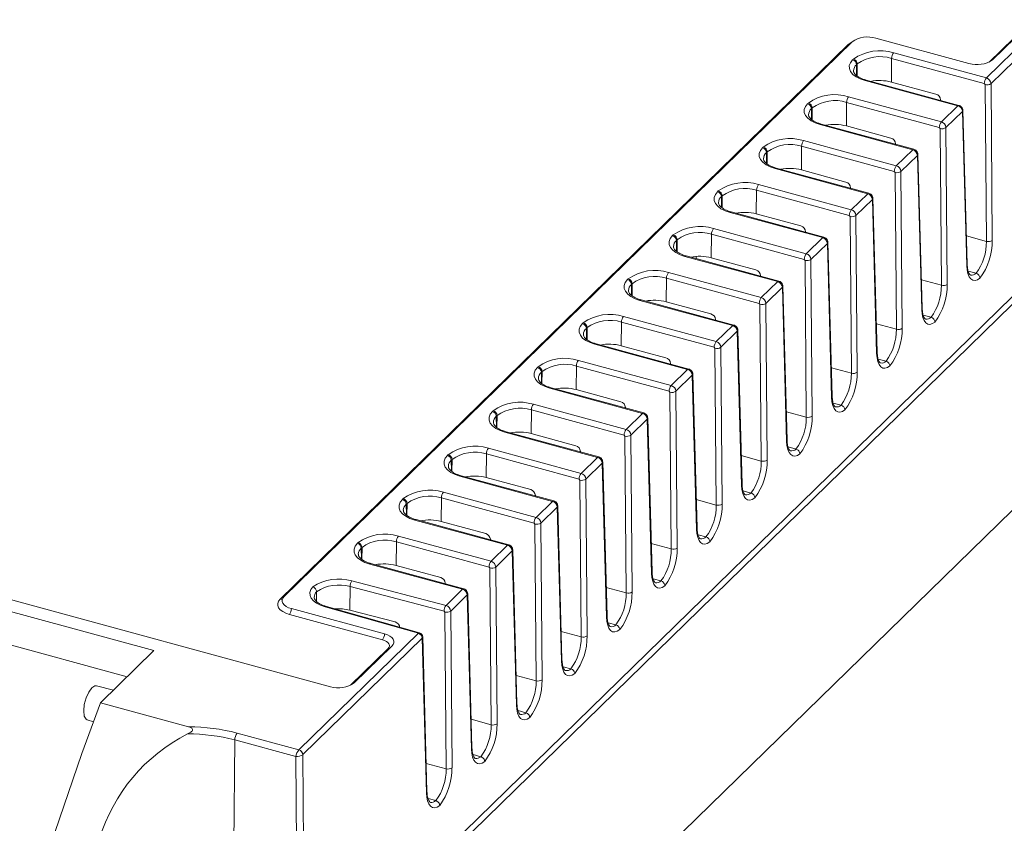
# Model space of a CAD drawing. Header units: millimetres. Extents: x -35 to 128, y 8 to 131.
# Tile 4 of 6: x 42 to 98, y 53 to 99. Entities that reach past the tile are written whole.
import ezdxf

# ---------------------------------------------------------------- set-up
doc = ezdxf.new("R2010")
doc.units = ezdxf.units.MM

msp = doc.modelspace()

# ---------------------------------------------------------------- linework, layer by layer
at = {"color": 7, "linetype": 'Continuous', "lineweight": 15}
for p, q in [((58.164, 43.032), (126.825, 110.047)), ((97.02, 95.305), (104.081, 102.197)), ((104.346, 101.872), (97.285, 94.98)), ((97.379, 96.346), (99.525, 98.441)), ((35.753, 9.428), (126.495, 97.994)), ((56.76, 65.591), (89.149, 97.203)), ((56.981, 65.745), (89.37, 97.358)), ((90.721, 97.573), (96.027, 96.131)), ((91.735, 96.741), (97.02, 95.305)), ((89.395, 96.334), (89.438, 96.376)), ((89.659, 96.101), (89.617, 96.06)), ((91.618, 96.417), (91.606, 95.072)), ((96.903, 94.981), (91.618, 96.417)), ((95.391, 93.715), (90.105, 95.151)), ((95.456, 93.742), (90.171, 95.178)), ((91.606, 95.072), (94.146, 94.382)), ((96.947, 94.926), (96.903, 94.981)), ((97.022, 85.989), (96.947, 94.926)), ((97.285, 94.98), (97.36, 86.043)), ((86.829, 93.829), (86.871, 93.87)), ((89.051, 93.912), (89.039, 92.567)), ((94.337, 92.475), (89.051, 93.912)), ((89.168, 94.236), (94.453, 92.8)), ((94.41, 94.026), (94.409, 94.055)), ((58.16, 43.467), (109.239, 93.321)), ((87.092, 93.596), (87.05, 93.555)), ((94.453, 92.8), (95.391, 93.715)), ((95.656, 93.39), (94.718, 92.475)), ((95.899, 84.617), (95.656, 93.39)), ((95.928, 84.68), (95.685, 93.454)), ((92.824, 91.209), (87.539, 92.646)), ((92.889, 91.236), (87.604, 92.673)), ((89.039, 92.567), (91.58, 91.876)), ((94.38, 92.421), (94.337, 92.475)), ((94.455, 83.484), (94.38, 92.421)), ((94.718, 92.475), (94.793, 83.538)), ((86.601, 91.731), (91.886, 90.294)), ((91.843, 91.521), (91.842, 91.549)), ((84.262, 91.324), (84.304, 91.365)), ((84.525, 91.091), (84.483, 91.049)), ((86.485, 91.406), (86.472, 90.062)), ((91.77, 89.97), (86.485, 91.406)), ((91.886, 90.294), (92.824, 91.209)), ((93.361, 82.175), (93.118, 90.948)), ((93.09, 90.885), (92.151, 89.969)), ((93.332, 82.111), (93.09, 90.885)), ((90.257, 88.704), (84.972, 90.14)), ((90.323, 88.731), (85.037, 90.167)), ((86.472, 90.062), (89.013, 89.371)), ((91.814, 89.916), (91.77, 89.97)), ((91.889, 80.978), (91.814, 89.916)), ((92.151, 89.969), (92.226, 81.032)), ((81.695, 88.818), (81.737, 88.86)), ((83.918, 88.901), (83.905, 87.556)), ((89.203, 87.465), (83.918, 88.901)), ((84.034, 89.226), (89.32, 87.789)), ((89.276, 89.016), (89.276, 89.044)), ((89.32, 87.789), (90.257, 88.704)), ((81.958, 88.585), (81.916, 88.544)), ((90.523, 88.38), (89.584, 87.464)), ((90.765, 79.606), (90.523, 88.38)), ((90.794, 79.669), (90.552, 88.443)), ((87.69, 86.199), (82.405, 87.635)), ((87.756, 86.226), (82.471, 87.662)), ((83.905, 87.556), (86.446, 86.866)), ((89.247, 87.41), (89.203, 87.465)), ((89.322, 78.473), (89.247, 87.41)), ((89.584, 87.464), (89.659, 78.527)), ((81.468, 86.72), (86.753, 85.284)), ((86.709, 86.51), (86.709, 86.539)), ((79.128, 86.313), (79.171, 86.354)), ((79.392, 86.08), (79.349, 86.039)), ((81.351, 86.396), (81.338, 85.051)), ((86.636, 84.959), (81.351, 86.396)), ((86.753, 85.284), (87.69, 86.199)), ((88.227, 77.164), (87.985, 85.938)), ((87.956, 85.874), (87.018, 84.959)), ((88.198, 77.101), (87.956, 85.874)), ((85.123, 83.693), (79.838, 85.13)), ((85.189, 83.72), (79.904, 85.157)), ((80.484, 84.999), (80.484, 85.132)), ((81.338, 85.051), (83.879, 84.361)), ((86.68, 84.905), (86.636, 84.959)), ((86.755, 75.968), (86.68, 84.905)), ((87.018, 84.959), (87.093, 76.022)), ((78.901, 84.215), (84.186, 82.779)), ((95.989, 84.288), (96.434, 84.167)), ((76.561, 83.808), (76.604, 83.849)), ((78.784, 83.891), (78.771, 82.546)), ((84.069, 82.454), (78.784, 83.891)), ((84.142, 84.005), (84.142, 84.033)), ((84.186, 82.779), (85.123, 83.693)), ((76.825, 83.575), (76.782, 83.533)), ((85.389, 83.369), (84.451, 82.453)), ((85.631, 74.596), (85.389, 83.369)), ((85.66, 74.659), (85.418, 83.432)), ((82.557, 81.188), (77.271, 82.625)), ((82.622, 81.215), (77.337, 82.652)), ((78.771, 82.546), (81.312, 81.855)), ((84.113, 82.4), (84.069, 82.454)), ((84.188, 73.463), (84.113, 82.4)), ((84.451, 82.453), (84.526, 73.516)), ((76.334, 81.71), (81.619, 80.273)), ((81.575, 81.5), (81.575, 81.528)), ((93.422, 81.783), (93.867, 81.662)), ((73.994, 81.302), (74.037, 81.344)), ((74.258, 81.069), (74.216, 81.028)), ((76.217, 81.385), (76.205, 80.041)), ((81.502, 79.949), (76.217, 81.385)), ((81.619, 80.273), (82.557, 81.188)), ((82.822, 80.864), (81.884, 79.948)), ((83.065, 72.09), (82.822, 80.864)), ((83.093, 72.154), (82.851, 80.927)), ((79.99, 78.683), (74.704, 80.119)), ((80.055, 78.71), (74.77, 80.146)), ((76.205, 80.041), (78.745, 79.35)), ((81.546, 79.894), (81.502, 79.949)), ((81.621, 70.957), (81.546, 79.894)), ((81.884, 79.948), (81.959, 71.011)), ((73.767, 79.204), (79.052, 77.768)), ((90.855, 79.277), (91.3, 79.156)), ((71.428, 78.797), (71.47, 78.838)), ((73.65, 78.88), (73.638, 77.535)), ((78.936, 77.444), (73.65, 78.88)), ((79.009, 78.994), (79.008, 79.023)), ((79.052, 77.768), (79.99, 78.683)), ((-6.352, 78.532), (59.625, 60.601)), ((71.691, 78.564), (71.649, 78.523)), ((80.255, 78.359), (79.317, 77.443)), ((80.498, 69.585), (80.255, 78.359)), ((80.527, 69.648), (80.284, 78.422)), ((49.565, 62.658), (-6.221, 77.82)), ((77.423, 76.178), (72.138, 77.614)), ((77.488, 76.205), (72.203, 77.641)), ((73.638, 77.535), (76.179, 76.845)), ((78.979, 77.389), (78.936, 77.444)), ((79.054, 68.452), (78.979, 77.389)), ((79.317, 77.443), (79.392, 68.506)), ((71.084, 76.375), (71.071, 75.03)), ((76.369, 74.938), (71.084, 76.375)), ((71.2, 76.699), (76.485, 75.263)), ((76.442, 76.489), (76.441, 76.518)), ((88.289, 76.772), (88.733, 76.651)), ((-6.205, 75.907), (48.036, 61.166)), ((68.861, 76.292), (68.903, 76.333)), ((69.124, 76.059), (69.082, 76.017)), ((76.485, 75.263), (77.423, 76.178)), ((77.689, 75.853), (76.75, 74.937)), ((77.931, 67.08), (77.689, 75.853)), ((77.96, 67.143), (77.717, 75.916)), ((74.856, 73.672), (69.571, 75.109)), ((74.922, 73.699), (69.636, 75.136)), ((71.071, 75.03), (73.612, 74.339)), ((76.413, 74.884), (76.369, 74.938)), ((76.488, 65.947), (76.413, 74.884)), ((76.75, 74.937), (76.825, 66)), ((68.633, 74.194), (73.919, 72.757)), ((85.722, 74.267), (86.167, 74.146)), ((66.294, 73.787), (66.336, 73.828)), ((66.558, 73.553), (66.515, 73.512)), ((68.517, 73.869), (68.504, 72.525)), ((73.802, 72.433), (68.517, 73.869)), ((73.875, 73.984), (73.875, 74.012)), ((73.919, 72.757), (74.856, 73.672)), ((75.122, 73.348), (74.184, 72.432)), ((75.364, 64.574), (75.122, 73.348)), ((75.393, 64.638), (75.151, 73.411)), ((72.289, 71.167), (67.004, 72.603)), ((72.355, 71.194), (67.07, 72.63)), ((68.504, 72.525), (71.045, 71.834)), ((73.846, 72.378), (73.802, 72.433)), ((74.184, 72.432), (74.258, 63.495)), ((73.921, 63.441), (73.846, 72.378)), ((63.727, 71.281), (63.77, 71.323)), ((65.95, 71.364), (65.937, 70.019)), ((71.235, 69.928), (65.95, 71.364)), ((66.067, 71.688), (71.352, 70.252)), ((71.308, 71.478), (71.308, 71.507)), ((83.155, 71.762), (83.6, 71.641)), ((63.991, 71.048), (63.948, 71.007)), ((71.352, 70.252), (72.289, 71.167)), ((72.555, 70.843), (71.617, 69.927)), ((72.797, 62.069), (72.555, 70.843)), ((72.826, 62.132), (72.584, 70.906)), ((69.722, 68.662), (64.437, 70.098)), ((69.788, 68.689), (64.503, 70.125)), ((65.937, 70.019), (68.478, 69.329)), ((71.279, 69.873), (71.235, 69.928)), ((71.354, 60.936), (71.279, 69.873)), ((71.617, 69.927), (71.692, 60.99)), ((63.5, 69.183), (68.785, 67.747)), ((80.588, 69.256), (81.033, 69.135)), ((61.16, 68.776), (61.203, 68.817)), ((61.424, 68.543), (61.381, 68.502)), ((63.383, 68.859), (63.37, 67.514)), ((68.668, 67.422), (63.383, 68.859)), ((68.741, 68.973), (68.741, 69.002)), ((68.785, 67.747), (69.722, 68.662)), ((69.988, 68.337), (69.05, 67.422)), ((70.231, 59.564), (69.988, 68.337)), ((70.259, 59.627), (70.017, 68.401)), ((67.156, 66.156), (61.87, 67.593)), ((67.221, 66.183), (61.936, 67.62)), ((63.37, 67.514), (65.911, 66.823)), ((68.712, 67.368), (68.668, 67.422)), ((68.787, 58.431), (68.712, 67.368)), ((69.05, 67.422), (69.125, 58.485)), ((60.74, 66.307), (60.728, 64.963)), ((66.101, 64.911), (60.74, 66.307)), ((60.853, 66.633), (66.213, 65.237)), ((66.174, 66.468), (66.174, 66.496)), ((78.021, 66.751), (78.466, 66.63)), ((58.837, 66.017), (58.838, 65.468)), ((66.213, 65.237), (67.156, 66.156)), ((67.421, 65.832), (66.479, 64.912)), ((67.664, 57.058), (67.421, 65.832)), ((67.693, 57.122), (67.45, 65.895)), ((64.636, 63.643), (59.331, 65.147)), ((64.705, 63.67), (59.399, 65.173)), ((62.589, 63.279), (57.282, 64.721)), ((62.705, 63.607), (57.399, 65.049)), ((60.728, 64.963), (63.315, 64.289)), ((66.145, 64.857), (66.101, 64.911)), ((66.221, 55.922), (66.145, 64.857)), ((66.479, 64.912), (66.555, 55.977)), ((75.454, 64.246), (75.899, 64.125)), ((57.828, 56.998), (64.636, 63.643)), ((65.129, 54.619), (64.886, 63.436)), ((64.858, 63.373), (58.049, 56.728)), ((60.976, 60.816), (63.123, 62.911)), ((65.1, 54.556), (64.858, 63.373)), ((46.514, 59.68), (49.565, 62.658)), ((72.888, 61.74), (73.333, 61.619)), ((47.249, 60.398), (46.282, 60.641)), ((45.453, 56.801), (46.514, 59.68)), ((46.514, 59.68), (51.538, 58.315)), ((70.321, 59.235), (70.766, 59.114)), ((45.758, 58.711), (46.118, 58.605)), ((54.312, 57.953), (57.828, 56.998)), ((54.172, 57.564), (54.048, 44.41)), ((57.644, 56.62), (54.172, 57.564)), ((42.043, 46.85), (45.453, 56.801)), ((57.828, 56.998), (57.828, 56.998)), ((58.049, 56.728), (58.047, 56.725)), ((58.049, 56.728), (58.16, 43.467)), ((67.754, 56.73), (68.199, 56.609)), ((57.755, 43.402), (57.644, 56.62)), ((65.632, 54.104), (65.19, 54.225))]:
    msp.add_line(p, q, dxfattribs=at)
at = {"color": 8, "linetype": 'Continuous', "lineweight": 15}
for p, q in [((97.175, 96.209), (99.304, 98.287)), ((89.617, 96.06), (89.622, 95.446)), ((89.653, 95.419), (89.659, 96.101)), ((87.05, 93.555), (87.056, 92.941)), ((87.086, 92.914), (87.092, 93.596)), ((84.483, 91.049), (84.489, 90.436)), ((84.519, 90.408), (84.525, 91.091)), ((81.916, 88.544), (81.922, 87.93)), ((81.952, 87.903), (81.958, 88.585)), ((79.349, 86.039), (79.355, 85.425)), ((79.385, 85.398), (79.392, 86.08)), ((95.883, 86.299), (97.022, 85.989)), ((93.316, 83.793), (94.455, 83.484)), ((76.782, 83.533), (76.788, 82.92)), ((76.818, 82.892), (76.825, 83.575)), ((74.216, 81.028), (74.221, 80.414)), ((74.252, 80.387), (74.258, 81.069)), ((90.749, 81.288), (91.889, 80.978)), ((88.182, 78.783), (89.322, 78.473)), ((71.649, 78.523), (71.655, 77.909)), ((71.685, 77.882), (71.691, 78.564)), ((69.082, 76.017), (69.088, 75.404)), ((69.118, 75.376), (69.124, 76.059)), ((85.616, 76.278), (86.755, 75.968)), ((66.551, 72.871), (66.558, 73.553)), ((83.049, 73.772), (84.188, 73.463)), ((66.515, 73.512), (66.521, 72.899)), ((63.948, 71.007), (63.954, 70.393)), ((63.984, 70.366), (63.991, 71.048)), ((80.482, 71.267), (81.621, 70.957)), ((61.381, 68.502), (61.387, 67.888)), ((61.417, 67.861), (61.424, 68.543)), ((77.915, 68.762), (79.054, 68.452)), ((75.348, 66.256), (76.488, 65.947)), ((72.781, 63.751), (73.921, 63.441)), ((60.773, 60.679), (62.902, 62.757)), ((70.215, 61.246), (71.354, 60.936)), ((67.648, 58.74), (68.787, 58.431)), ((65.085, 56.218), (66.221, 55.922))]:
    msp.add_line(p, q, dxfattribs=at)
at = {"color": 8, "linetype": 'Continuous', "lineweight": 15, "flags": 128}
for points in [[(89.149, 97.203), (89.284, 97.309), (89.37, 97.358)], [(89.149, 97.203), (89.192, 97.196), (89.203, 97.195)], [(62.902, 62.757), (62.945, 62.75), (62.957, 62.749)]]:
    msp.add_lwpolyline(points, dxfattribs=at)
at = {"color": 7, "linetype": 'Continuous', "lineweight": 15, "flags": 128}
for points in [[(90.105, 95.151), (89.827, 95.246), (89.59, 95.366), (89.404, 95.509), (89.275, 95.667), (89.208, 95.835), (89.206, 96.007), (89.27, 96.175), (89.395, 96.334)], [(87.539, 92.646), (87.261, 92.74), (87.024, 92.861), (86.837, 93.003), (86.708, 93.162), (86.641, 93.33), (86.639, 93.501), (86.703, 93.67), (86.829, 93.829)], [(84.972, 90.14), (84.694, 90.235), (84.457, 90.356), (84.27, 90.498), (84.141, 90.656), (84.074, 90.824), (84.073, 90.996), (84.136, 91.165), (84.262, 91.324)], [(82.405, 87.635), (82.127, 87.73), (81.89, 87.851), (81.703, 87.993), (81.574, 88.151), (81.508, 88.319), (81.506, 88.491), (81.569, 88.659), (81.695, 88.818)], [(79.838, 85.13), (79.56, 85.224), (79.323, 85.345), (79.137, 85.487), (79.007, 85.646), (78.941, 85.814), (78.939, 85.986), (79.002, 86.154), (79.128, 86.313)], [(96.655, 83.896), (96.51, 83.801), (96.372, 83.761), (96.244, 83.778), (96.132, 83.849), (96.038, 83.974), (95.966, 84.148), (95.92, 84.365), (95.899, 84.617)], [(77.271, 82.625), (76.993, 82.719), (76.756, 82.84), (76.57, 82.982), (76.441, 83.14), (76.374, 83.309), (76.372, 83.48), (76.435, 83.649), (76.561, 83.808)], [(94.088, 81.39), (93.944, 81.296), (93.805, 81.256), (93.677, 81.272), (93.565, 81.344), (93.471, 81.469), (93.4, 81.643), (93.353, 81.859), (93.332, 82.111)], [(74.704, 80.119), (74.426, 80.214), (74.19, 80.335), (74.003, 80.477), (73.874, 80.635), (73.807, 80.803), (73.805, 80.975), (73.869, 81.143), (73.994, 81.302)], [(91.521, 78.885), (91.377, 78.791), (91.238, 78.751), (91.11, 78.767), (90.998, 78.839), (90.904, 78.964), (90.833, 79.137), (90.786, 79.354), (90.765, 79.606)], [(72.138, 77.614), (71.86, 77.709), (71.623, 77.829), (71.436, 77.972), (71.307, 78.13), (71.24, 78.298), (71.238, 78.47), (71.302, 78.638), (71.428, 78.797)], [(88.955, 76.38), (88.81, 76.285), (88.671, 76.245), (88.544, 76.262), (88.431, 76.333), (88.337, 76.458), (88.266, 76.632), (88.219, 76.849), (88.198, 77.101)], [(69.571, 75.109), (69.293, 75.203), (69.056, 75.324), (68.869, 75.466), (68.74, 75.624), (68.673, 75.793), (68.672, 75.964), (68.735, 76.133), (68.861, 76.292)], [(86.388, 73.874), (86.243, 73.78), (86.105, 73.74), (85.977, 73.756), (85.864, 73.828), (85.771, 73.953), (85.699, 74.127), (85.652, 74.343), (85.631, 74.596)], [(67.004, 72.603), (66.726, 72.698), (66.489, 72.819), (66.302, 72.961), (66.173, 73.119), (66.107, 73.287), (66.105, 73.459), (66.168, 73.628), (66.294, 73.787)], [(83.821, 71.369), (83.676, 71.275), (83.538, 71.235), (83.41, 71.251), (83.297, 71.323), (83.204, 71.448), (83.132, 71.621), (83.085, 71.838), (83.065, 72.09)], [(64.437, 70.098), (64.159, 70.193), (63.922, 70.313), (63.736, 70.456), (63.606, 70.614), (63.54, 70.782), (63.538, 70.954), (63.601, 71.122), (63.727, 71.281)], [(81.254, 68.864), (81.109, 68.769), (80.971, 68.73), (80.843, 68.746), (80.731, 68.818), (80.637, 68.942), (80.566, 69.116), (80.519, 69.333), (80.498, 69.585)], [(61.87, 67.593), (61.592, 67.687), (61.355, 67.808), (61.169, 67.95), (61.04, 68.109), (60.973, 68.277), (60.971, 68.448), (61.034, 68.617), (61.16, 68.776)], [(78.687, 66.359), (78.543, 66.264), (78.404, 66.224), (78.276, 66.241), (78.164, 66.312), (78.07, 66.437), (77.999, 66.611), (77.952, 66.827), (77.931, 67.08)], [(59.331, 65.147), (59.066, 65.24), (58.839, 65.357), (58.659, 65.494), (58.532, 65.646), (58.463, 65.807), (58.454, 65.972), (58.506, 66.136), (58.616, 66.291)], [(57.399, 65.049), (57.235, 65.105), (57.096, 65.176), (56.986, 65.26), (56.91, 65.353), (56.871, 65.452), (56.87, 65.553), (56.907, 65.652), (56.981, 65.745)], [(57.282, 64.721), (57.078, 64.791), (56.904, 64.88), (56.766, 64.984), (56.671, 65.1), (56.622, 65.224), (56.621, 65.35), (56.667, 65.474), (56.76, 65.591)], [(76.12, 63.853), (75.976, 63.759), (75.837, 63.719), (75.709, 63.735), (75.597, 63.807), (75.503, 63.932), (75.432, 64.105), (75.385, 64.322), (75.364, 64.574)], [(63.123, 62.911), (63.197, 63.005), (63.234, 63.104), (63.233, 63.205), (63.194, 63.304), (63.118, 63.397), (63.008, 63.481), (62.869, 63.552), (62.705, 63.607)], [(62.902, 62.757), (62.958, 62.827), (62.985, 62.902), (62.985, 62.977), (62.955, 63.052), (62.898, 63.121), (62.816, 63.184), (62.711, 63.237), (62.589, 63.279)], [(73.554, 61.348), (73.409, 61.253), (73.27, 61.214), (73.143, 61.23), (73.03, 61.302), (72.937, 61.427), (72.865, 61.6), (72.818, 61.817), (72.797, 62.069)], [(46.023, 60.532), (46.201, 60.641), (46.282, 60.641)], [(45.758, 58.711), (45.693, 58.747), (45.592, 58.926), (45.556, 59.219), (45.592, 59.582), (45.693, 59.959), (45.844, 60.293), (46.023, 60.532)], [(70.987, 58.843), (70.842, 58.748), (70.704, 58.708), (70.576, 58.725), (70.463, 58.796), (70.37, 58.921), (70.298, 59.095), (70.251, 59.312), (70.231, 59.564)], [(68.42, 56.337), (68.275, 56.243), (68.137, 56.203), (68.009, 56.219), (67.896, 56.291), (67.803, 56.416), (67.731, 56.59), (67.684, 56.806), (67.664, 57.058)], [(65.853, 53.832), (65.709, 53.739), (65.571, 53.7), (65.443, 53.717), (65.331, 53.789), (65.238, 53.914), (65.167, 54.088), (65.12, 54.304), (65.1, 54.556)]]:
    msp.add_lwpolyline(points, dxfattribs=at)
at = {"color": 7, "linetype": 'Continuous', "lineweight": 15}
for centre, radius, start, end in [((90.263, 96.101), 1.541, 72.696, 125.3989), ((90.957, 94.233), 2.626, 72.7622, 125.3376), ((92.129, 96.417), 0.511, 140.4995, 179.944), ((89.313, 96.042), 0.304, 3.3916, 74.3338), ((89.356, 96.083), 0.304, 3.3916, 74.3338), ((90.952, 94.316), 2.204, 72.4004, 125.9143), ((96.486, 97.602), 1.541, 252.696, 305.3989), ((90.927, 92.466), 2.693, 75.4037, 100.8816), ((97.414, 94.98), 0.511, 140.4995, 179.944), ((97.059, 95.309), 0.399, 253.6848, 304.4101), ((96.921, 94.954), 0.365, 4.091, 74.245), ((88.39, 91.728), 2.626, 72.7622, 125.3376), ((94.047, 94.033), 0.363, 3.439, 74.1364), ((86.747, 93.537), 0.304, 3.3916, 74.3338), ((86.789, 93.578), 0.304, 3.3916, 74.3338), ((88.385, 91.811), 2.204, 72.4004, 125.9143), ((89.562, 93.911), 0.511, 140.4995, 179.944), ((95.292, 93.363), 0.366, 4.353, 74.2874), ((88.36, 89.961), 2.693, 75.4037, 100.8816), ((94.847, 92.475), 0.511, 140.4995, 179.944), ((94.354, 92.449), 0.365, 4.091, 74.245), ((94.493, 92.804), 0.399, 253.6848, 304.4101), ((85.823, 89.223), 2.626, 72.7622, 125.3376), ((85.818, 89.306), 2.204, 72.4004, 125.9143), ((86.995, 91.406), 0.511, 140.4995, 179.944), ((91.48, 91.528), 0.363, 3.439, 74.1364), ((84.18, 91.031), 0.304, 3.3916, 74.3338), ((84.222, 91.073), 0.304, 3.3916, 74.3338), ((92.725, 90.857), 0.366, 4.353, 74.2874), ((85.793, 87.456), 2.693, 75.4037, 100.8816), ((92.281, 89.97), 0.511, 140.4995, 179.944), ((91.926, 90.299), 0.399, 253.6848, 304.4101), ((91.787, 89.943), 0.365, 4.091, 74.245), ((83.256, 86.718), 2.626, 72.7622, 125.3376), ((88.914, 89.022), 0.363, 3.439, 74.1364), ((81.613, 88.526), 0.304, 3.3916, 74.3338), ((81.655, 88.567), 0.304, 3.3916, 74.3338), ((83.251, 86.8), 2.204, 72.4004, 125.9143), ((84.429, 88.901), 0.511, 140.4995, 179.944), ((90.158, 88.352), 0.366, 4.353, 74.2874), ((83.226, 84.95), 2.693, 75.4037, 100.8816), ((89.714, 87.464), 0.511, 140.4995, 179.944), ((89.22, 87.438), 0.365, 4.091, 74.245), ((89.359, 87.793), 0.399, 253.6848, 304.4101), ((80.689, 84.212), 2.626, 72.7622, 125.3376), ((80.684, 84.295), 2.204, 72.4004, 125.9143), ((81.862, 86.395), 0.511, 140.4995, 179.944), ((86.347, 86.517), 0.363, 3.439, 74.1364), ((79.046, 86.021), 0.304, 3.3916, 74.3338), ((79.089, 86.062), 0.304, 3.3916, 74.3338), ((87.591, 85.847), 0.366, 4.353, 74.2874), ((94.023, 85.951), 2.999, 323.4931, 0.7223), ((93.849, 86.006), 3.511, 323.052, 0.602), ((97.134, 86.372), 0.399, 253.6848, 304.4101), ((80.66, 82.445), 2.693, 75.4037, 100.8816), ((87.147, 84.959), 0.511, 140.4995, 179.944), ((86.792, 85.288), 0.399, 253.6848, 304.4101), ((86.654, 84.933), 0.365, 4.091, 74.245), ((78.123, 81.707), 2.626, 72.7622, 125.3376), ((79.295, 83.89), 0.511, 140.4995, 179.944), ((83.78, 84.012), 0.363, 3.439, 74.1364), ((95.842, 84.681), 0.0857, 311.5705, 359.4148), ((76.479, 83.515), 0.304, 3.3916, 74.3338), ((76.522, 83.557), 0.304, 3.3916, 74.3338), ((78.118, 81.79), 2.204, 72.4004, 125.9143), ((85.024, 83.341), 0.366, 4.353, 74.2874), ((91.457, 83.446), 2.999, 323.4931, 0.7223), ((91.282, 83.501), 3.511, 323.052, 0.602), ((94.567, 83.867), 0.399, 253.6848, 304.4101), ((78.093, 79.94), 2.693, 75.4037, 100.8816), ((84.58, 82.454), 0.511, 140.4995, 179.944), ((84.087, 82.427), 0.365, 4.091, 74.245), ((84.225, 82.783), 0.399, 253.6848, 304.4101), ((93.275, 82.176), 0.0857, 311.5705, 359.4148), ((75.555, 79.208), 2.62, 72.6977, 125.402), ((75.555, 79.258), 2.228, 72.7117, 125.6029), ((76.728, 81.385), 0.511, 140.4995, 179.944), ((81.213, 81.506), 0.363, 3.439, 74.1364), ((73.912, 81.01), 0.304, 3.3916, 74.3338), ((73.955, 81.051), 0.304, 3.3916, 74.3338), ((82.457, 80.836), 0.366, 4.353, 74.2874), ((88.89, 80.941), 2.999, 323.4931, 0.7223), ((88.716, 80.995), 3.511, 323.052, 0.602), ((92.001, 81.362), 0.399, 253.6848, 304.4101), ((82.013, 79.948), 0.511, 140.4995, 179.944), ((81.52, 79.922), 0.365, 4.091, 74.245), ((75.526, 77.438), 2.69, 75.3883, 100.897), ((81.658, 80.277), 0.399, 253.6848, 304.4101), ((72.988, 76.703), 2.62, 72.6977, 125.402), ((74.161, 78.879), 0.511, 140.4995, 179.944), ((78.646, 79.001), 0.363, 3.439, 74.1364), ((90.708, 79.67), 0.0857, 311.5705, 359.4148), ((71.346, 78.505), 0.304, 3.3916, 74.3338), ((71.388, 78.546), 0.304, 3.3916, 74.3338), ((72.988, 76.753), 2.228, 72.7117, 125.6029), ((79.891, 78.331), 0.366, 4.353, 74.2874), ((86.323, 78.435), 2.999, 323.4931, 0.7223), ((86.149, 78.49), 3.511, 323.052, 0.602), ((89.434, 78.856), 0.399, 253.6848, 304.4101), ((72.959, 74.932), 2.69, 75.3883, 100.897), ((79.446, 77.443), 0.511, 140.4995, 179.944), ((78.953, 77.417), 0.365, 4.091, 74.245), ((79.092, 77.772), 0.399, 253.6848, 304.4101), ((88.141, 77.165), 0.0857, 311.5705, 359.4148), ((70.421, 74.198), 2.62, 72.6977, 125.402), ((70.421, 74.247), 2.228, 72.7117, 125.6029), ((71.594, 76.374), 0.511, 140.4995, 179.944), ((76.079, 76.496), 0.363, 3.439, 74.1364), ((68.779, 75.999), 0.304, 3.3916, 74.3338), ((68.821, 76.041), 0.304, 3.3916, 74.3338), ((77.324, 75.825), 0.366, 4.353, 74.2874), ((83.756, 75.93), 2.999, 323.4931, 0.7223), ((83.582, 75.985), 3.511, 323.052, 0.602), ((86.867, 76.351), 0.399, 253.6848, 304.4101), ((76.88, 74.938), 0.511, 140.4995, 179.944), ((76.386, 74.911), 0.365, 4.091, 74.245), ((70.392, 72.427), 2.69, 75.3883, 100.897), ((76.525, 75.267), 0.399, 253.6848, 304.4101), ((85.575, 74.66), 0.0857, 311.5705, 359.4148), ((67.854, 71.692), 2.62, 72.6977, 125.402), ((69.028, 73.869), 0.511, 140.4995, 179.944), ((73.513, 73.991), 0.363, 3.439, 74.1364), ((66.212, 73.494), 0.304, 3.3916, 74.3338), ((66.254, 73.536), 0.304, 3.3916, 74.3338), ((67.855, 71.742), 2.228, 72.7117, 125.6029), ((74.757, 73.32), 0.366, 4.353, 74.2874), ((81.189, 73.425), 2.999, 323.4931, 0.7223), ((81.015, 73.479), 3.511, 323.052, 0.602), ((84.3, 73.846), 0.399, 253.6848, 304.4101), ((67.826, 69.922), 2.69, 75.3883, 100.897), ((74.313, 72.432), 0.511, 140.4995, 179.944), ((73.958, 72.762), 0.399, 253.6848, 304.4101), ((73.82, 72.406), 0.365, 4.091, 74.245), ((83.008, 72.154), 0.0857, 311.5705, 359.4148), ((65.287, 69.187), 2.62, 72.6977, 125.402), ((63.688, 71.03), 0.304, 3.3916, 74.3338), ((65.288, 69.237), 2.228, 72.7117, 125.6029), ((66.461, 71.364), 0.511, 140.4995, 179.944), ((70.946, 71.485), 0.363, 3.439, 74.1364), ((63.645, 70.989), 0.304, 3.3916, 74.3338), ((72.19, 70.815), 0.366, 4.353, 74.2874), ((78.622, 70.919), 2.999, 323.4931, 0.7223), ((78.448, 70.974), 3.511, 323.052, 0.602), ((81.733, 71.34), 0.399, 253.6848, 304.4101), ((71.746, 69.927), 0.511, 140.4995, 179.944), ((71.253, 69.901), 0.365, 4.091, 74.245), ((65.259, 67.416), 2.69, 75.3883, 100.897), ((71.391, 70.256), 0.399, 253.6848, 304.4101), ((80.441, 69.649), 0.0857, 311.5705, 359.4148), ((62.721, 66.682), 2.62, 72.6977, 125.402), ((63.894, 68.858), 0.511, 140.4995, 179.944), ((68.379, 68.98), 0.363, 3.439, 74.1364), ((61.078, 68.484), 0.304, 3.3916, 74.3338), ((61.121, 68.525), 0.304, 3.3916, 74.3338), ((62.721, 66.731), 2.228, 72.7117, 125.6029), ((69.623, 68.31), 0.366, 4.353, 74.2874), ((75.881, 68.469), 3.511, 323.052, 0.602), ((79.167, 68.835), 0.399, 253.6848, 304.4101), ((76.056, 68.414), 2.999, 323.4931, 0.7223), ((62.692, 64.911), 2.69, 75.3883, 100.897), ((69.179, 67.422), 0.511, 140.4995, 179.944), ((68.824, 67.751), 0.399, 253.6848, 304.4101), ((68.686, 67.396), 0.365, 4.091, 74.245), ((65.812, 66.475), 0.363, 3.439, 74.1364), ((77.874, 67.144), 0.0857, 311.5705, 359.4148), ((60.099, 64.077), 2.665, 73.5577, 123.8116), ((60.1, 64.126), 2.273, 73.6318, 123.7289), ((61.266, 66.307), 0.526, 141.761, 180.0122), ((67.057, 65.804), 0.366, 4.353, 74.2874), ((73.489, 65.909), 2.999, 323.4931, 0.7223), ((73.315, 65.964), 3.511, 323.052, 0.602), ((76.6, 66.33), 0.399, 253.6848, 304.4101), ((66.626, 64.912), 0.526, 141.761, 180.0122), ((66.115, 64.886), 0.364, 4.1116, 74.3792), ((56.888, 65.046), 0.511, 320.5129, 0.3434), ((60.074, 62.349), 2.694, 75.9491, 94.0784), ((66.254, 65.24), 0.398, 254.1646, 304.4818), ((75.307, 64.639), 0.0857, 311.5705, 359.4148), ((63.221, 63.942), 0.359, 3.5615, 74.9426), ((62.194, 63.604), 0.511, 320.5129, 0.3434), ((64.554, 63.35), 0.304, 4.2219, 74.2663), ((64.636, 63.429), 0.25, 1.5732, 74.1784), ((70.922, 63.404), 2.999, 323.4931, 0.7223), ((70.748, 63.458), 3.511, 323.052, 0.602), ((74.033, 63.825), 0.399, 253.6848, 304.4101), ((72.74, 62.133), 0.0857, 311.5705, 359.4148), ((60.084, 62.072), 1.541, 252.696, 305.3989), ((68.355, 60.898), 2.999, 323.4931, 0.7223), ((68.181, 60.953), 3.511, 323.052, 0.602), ((71.466, 61.319), 0.399, 253.6848, 304.4101), ((70.174, 59.628), 0.0857, 311.5705, 359.4148), ((65.788, 58.393), 2.999, 323.4931, 0.7223), ((65.614, 58.448), 3.511, 323.052, 0.602), ((68.899, 58.814), 0.399, 253.6848, 304.4101), ((56.021, 48.988), 10.011, 117.0091, 162.9462), ((51.523, 47.534), 10.374, 75.2073, 90.2719), ((51.53, 47.427), 10.888, 75.1957, 89.9589), ((54.785, 57.563), 0.613, 140.4995, 179.944), ((58.426, 56.474), 0.795, 138.778, 169.3877), ((57.708, 57.201), 0.585, 263.7771, 305.459), ((57.74, 56.703), 0.307, 4.1129, 73.4686), ((57.746, 56.705), 0.304, 4.2219, 74.2663), ((67.607, 57.123), 0.0857, 311.5705, 359.4148), ((63.234, 55.885), 2.988, 323.3994, 0.6994), ((63.041, 55.94), 3.514, 323.1474, 0.5919), ((66.33, 56.305), 0.398, 254.1646, 304.4818), ((65.043, 54.62), 0.0858, 311.5866, 359.368)]:
    msp.add_arc(centre, radius, start, end, dxfattribs=at)
at = {"color": 8, "linetype": 'Continuous', "lineweight": 15}
for centre, radius, start, end in [((89.925, 95.697), 0.477, 130.3967, 178.67), ((90.16, 95.111), 0.0678, 80.8348, 143.8646), ((87.359, 93.191), 0.477, 130.3967, 178.67), ((95.445, 93.675), 0.0677, 80.6908, 143.8857), ((95.599, 93.454), 0.0857, 311.5639, 359.5259), ((87.593, 92.606), 0.0678, 80.8348, 143.8646), ((84.792, 90.686), 0.477, 130.3967, 178.67), ((92.879, 91.169), 0.0677, 80.6908, 143.8857), ((93.033, 90.949), 0.0857, 311.5639, 359.5259), ((85.027, 90.101), 0.0678, 80.8348, 143.8646), ((90.312, 88.664), 0.0677, 80.6908, 143.8857), ((82.225, 88.181), 0.477, 130.3967, 178.67), ((90.466, 88.444), 0.0857, 311.5639, 359.5259), ((82.46, 87.595), 0.0678, 80.8348, 143.8646), ((79.658, 85.676), 0.477, 130.3967, 178.67), ((87.745, 86.159), 0.0677, 80.6908, 143.8857), ((87.899, 85.939), 0.0857, 311.5639, 359.5259), ((79.893, 85.09), 0.0678, 80.8348, 143.8646), ((85.178, 83.654), 0.0677, 80.6908, 143.8857), ((96.176, 84.43), 0.368, 261.4344, 314.5218), ((77.091, 83.17), 0.477, 130.3967, 178.67), ((85.332, 83.433), 0.0857, 311.5639, 359.5259), ((77.326, 82.585), 0.0678, 80.8348, 143.8646), ((93.609, 81.924), 0.368, 261.4344, 314.5218), ((74.525, 80.665), 0.477, 130.3967, 178.67), ((82.611, 81.148), 0.0677, 80.6908, 143.8857), ((82.765, 80.928), 0.0857, 311.5639, 359.5259), ((74.759, 80.079), 0.0678, 80.8348, 143.8646), ((91.042, 79.419), 0.368, 261.4344, 314.5218), ((80.044, 78.643), 0.0677, 80.6908, 143.8857), ((71.958, 78.16), 0.477, 130.3967, 178.67), ((80.199, 78.423), 0.0857, 311.5639, 359.5259), ((72.192, 77.574), 0.0678, 80.8348, 143.8646), ((88.475, 76.914), 0.368, 261.4344, 314.5218), ((69.391, 75.654), 0.477, 130.3967, 178.67), ((77.478, 76.138), 0.0677, 80.6908, 143.8857), ((77.632, 75.917), 0.0857, 311.5639, 359.5259), ((69.626, 75.069), 0.0678, 80.8348, 143.8646), ((85.908, 74.408), 0.368, 261.4344, 314.5218), ((74.911, 73.632), 0.0677, 80.6908, 143.8857), ((66.824, 73.149), 0.477, 130.3967, 178.67), ((75.065, 73.412), 0.0857, 311.5639, 359.5259), ((67.059, 72.563), 0.0678, 80.8348, 143.8646), ((83.342, 71.903), 0.368, 261.4344, 314.5218), ((64.257, 70.644), 0.477, 130.3967, 178.67), ((72.344, 71.127), 0.0677, 80.6908, 143.8857), ((72.498, 70.907), 0.0857, 311.5639, 359.5259), ((64.492, 70.058), 0.0678, 80.8348, 143.8646), ((80.775, 69.398), 0.368, 261.4344, 314.5218), ((61.69, 68.138), 0.477, 130.3967, 178.67), ((69.777, 68.622), 0.0677, 80.6908, 143.8857), ((69.931, 68.401), 0.0857, 311.5639, 359.5259), ((61.925, 67.553), 0.0678, 80.8348, 143.8646), ((78.208, 66.892), 0.368, 261.4344, 314.5218), ((59.155, 65.692), 0.454, 134.3549, 180.7802), ((67.21, 66.116), 0.0677, 80.6908, 143.8857), ((67.364, 65.896), 0.0857, 311.5639, 359.5259), ((56.817, 65.784), 0.201, 253.4515, 288.2317), ((59.387, 65.104), 0.0706, 79.9121, 142.1942), ((75.641, 64.387), 0.368, 261.4344, 314.5218), ((64.692, 63.6), 0.0706, 79.9121, 142.1942), ((64.801, 63.437), 0.0858, 311.5866, 359.368), ((73.074, 61.882), 0.368, 261.4344, 314.5218), ((70.508, 59.377), 0.368, 261.4344, 314.5218), ((67.941, 56.871), 0.368, 261.4344, 314.5218), ((65.379, 54.362), 0.362, 260.9197, 314.5378)]:
    msp.add_arc(centre, radius, start, end, dxfattribs=at)
at = {"color": 7, "linetype": 'Continuous', "lineweight": 15}
for points, knots in [([(90.171, 95.178), (90.106, 95.198), (89.918, 95.255), (89.668, 95.383), (89.496, 95.552), (89.444, 95.65), (89.454, 95.699), (89.456, 95.71)], [0, 0, 0, 0, 0.1405279, 0.4074652, 0.6691406, 0.9309177, 1, 1, 1, 1]), ([(87.604, 92.673), (87.539, 92.692), (87.351, 92.749), (87.101, 92.878), (86.929, 93.047), (86.877, 93.145), (86.887, 93.194), (86.889, 93.204)], [0, 0, 0, 0, 0.1405279, 0.4074652, 0.6691406, 0.9309177, 1, 1, 1, 1]), ([(95.685, 93.454), (95.68, 93.489), (95.671, 93.558), (95.612, 93.65), (95.538, 93.713), (95.479, 93.734), (95.456, 93.742)], [0, 0, 0, 0, 0.2727578, 0.5274454, 0.8154551, 1, 1, 1, 1]), ([(93.118, 90.948), (93.114, 90.984), (93.104, 91.053), (93.045, 91.145), (92.971, 91.208), (92.912, 91.228), (92.889, 91.236)], [0, 0, 0, 0, 0.272758, 0.527445, 0.815455, 1, 1, 1, 1]), ([(85.037, 90.167), (84.972, 90.187), (84.784, 90.244), (84.535, 90.373), (84.362, 90.542), (84.31, 90.64), (84.32, 90.689), (84.323, 90.699)], [0, 0, 0, 0, 0.1405279, 0.4074652, 0.6691406, 0.9309177, 1, 1, 1, 1]), ([(90.552, 88.443), (90.547, 88.479), (90.537, 88.548), (90.479, 88.639), (90.404, 88.703), (90.345, 88.723), (90.323, 88.731)], [0, 0, 0, 0, 0.272758, 0.527445, 0.815455, 1, 1, 1, 1]), ([(82.471, 87.662), (82.406, 87.682), (82.217, 87.739), (81.968, 87.868), (81.795, 88.036), (81.743, 88.134), (81.754, 88.183), (81.756, 88.194)], [0, 0, 0, 0, 0.1405279, 0.4074652, 0.6691406, 0.9309177, 1, 1, 1, 1]), ([(87.985, 85.938), (87.98, 85.973), (87.971, 86.042), (87.912, 86.134), (87.837, 86.197), (87.779, 86.218), (87.756, 86.226)], [0, 0, 0, 0, 0.272758, 0.527445, 0.815455, 1, 1, 1, 1]), ([(79.904, 85.157), (79.839, 85.176), (79.65, 85.233), (79.401, 85.362), (79.229, 85.531), (79.176, 85.629), (79.187, 85.678), (79.189, 85.688)], [0, 0, 0, 0, 0.1405279, 0.4074652, 0.6691406, 0.9309177, 1, 1, 1, 1]), ([(96.112, 84.071), (96.108, 84.07), (96.096, 84.07), (96.026, 84.148), (95.95, 84.362), (95.935, 84.576), (95.928, 84.68)], [0, 0, 0, 0, 0.192433, 0.457774, 0.738544, 1, 1, 1, 1]), ([(85.418, 83.432), (85.413, 83.468), (85.404, 83.537), (85.345, 83.629), (85.27, 83.692), (85.212, 83.712), (85.189, 83.72)], [0, 0, 0, 0, 0.272758, 0.527445, 0.815455, 1, 1, 1, 1]), ([(96.434, 84.167), (96.492, 84.151), (96.548, 84.113), (96.63, 84.013), (96.654, 83.951), (96.655, 83.896)], [0, 0, 0, 0, 0.5, 0.5, 1, 1, 1, 1]), ([(77.337, 82.652), (77.272, 82.671), (77.084, 82.728), (76.834, 82.857), (76.662, 83.026), (76.61, 83.124), (76.62, 83.173), (76.622, 83.183)], [0, 0, 0, 0, 0.140528, 0.407465, 0.669141, 0.930918, 1, 1, 1, 1]), ([(93.546, 81.565), (93.541, 81.565), (93.529, 81.565), (93.459, 81.643), (93.383, 81.856), (93.368, 82.071), (93.361, 82.175)], [0, 0, 0, 0, 0.1924328, 0.4577735, 0.7385444, 1, 1, 1, 1]), ([(93.867, 81.662), (93.925, 81.646), (93.982, 81.608), (94.063, 81.508), (94.087, 81.446), (94.088, 81.39)], [0, 0, 0, 0, 0.5, 0.5, 1, 1, 1, 1]), ([(82.851, 80.927), (82.846, 80.963), (82.837, 81.032), (82.778, 81.124), (82.703, 81.187), (82.645, 81.207), (82.622, 81.215)], [0, 0, 0, 0, 0.272758, 0.527445, 0.815455, 1, 1, 1, 1]), ([(74.77, 80.146), (74.705, 80.166), (74.517, 80.223), (74.267, 80.352), (74.095, 80.52), (74.043, 80.618), (74.053, 80.668), (74.055, 80.678)], [0, 0, 0, 0, 0.1405279, 0.4074652, 0.6691406, 0.9309177, 1, 1, 1, 1]), ([(90.979, 79.06), (90.974, 79.06), (90.962, 79.059), (90.892, 79.138), (90.816, 79.351), (90.801, 79.566), (90.794, 79.669)], [0, 0, 0, 0, 0.1924328, 0.4577735, 0.7385444, 1, 1, 1, 1]), ([(91.3, 79.156), (91.358, 79.141), (91.415, 79.103), (91.496, 79.003), (91.52, 78.941), (91.521, 78.885)], [0, 0, 0, 0, 0.5, 0.5, 1, 1, 1, 1]), ([(80.284, 78.422), (80.279, 78.457), (80.27, 78.526), (80.211, 78.618), (80.137, 78.681), (80.078, 78.702), (80.055, 78.71)], [0, 0, 0, 0, 0.272758, 0.527445, 0.815455, 1, 1, 1, 1]), ([(72.203, 77.641), (72.138, 77.661), (71.95, 77.718), (71.701, 77.846), (71.528, 78.015), (71.476, 78.113), (71.486, 78.162), (71.489, 78.172)], [0, 0, 0, 0, 0.1405279, 0.4074652, 0.6691406, 0.9309177, 1, 1, 1, 1]), ([(88.412, 76.555), (88.407, 76.555), (88.395, 76.554), (88.325, 76.632), (88.25, 76.846), (88.234, 77.061), (88.227, 77.164)], [0, 0, 0, 0, 0.1924328, 0.4577735, 0.7385444, 1, 1, 1, 1]), ([(88.733, 76.651), (88.791, 76.635), (88.848, 76.597), (88.929, 76.497), (88.954, 76.435), (88.955, 76.38)], [0, 0, 0, 0, 0.5, 0.5, 1, 1, 1, 1]), ([(77.717, 75.916), (77.713, 75.952), (77.703, 76.021), (77.644, 76.113), (77.57, 76.176), (77.511, 76.197), (77.488, 76.205)], [0, 0, 0, 0, 0.272758, 0.527445, 0.815455, 1, 1, 1, 1]), ([(69.636, 75.136), (69.571, 75.155), (69.383, 75.212), (69.134, 75.341), (68.961, 75.51), (68.909, 75.608), (68.92, 75.657), (68.922, 75.667)], [0, 0, 0, 0, 0.140528, 0.407465, 0.669141, 0.930918, 1, 1, 1, 1]), ([(85.845, 74.049), (85.84, 74.049), (85.829, 74.049), (85.759, 74.127), (85.683, 74.341), (85.668, 74.555), (85.66, 74.659)], [0, 0, 0, 0, 0.192433, 0.457774, 0.738544, 1, 1, 1, 1]), ([(86.167, 74.146), (86.224, 74.13), (86.281, 74.092), (86.362, 73.992), (86.387, 73.93), (86.388, 73.874)], [0, 0, 0, 0, 0.5, 0.5, 1, 1, 1, 1]), ([(75.151, 73.411), (75.146, 73.447), (75.136, 73.516), (75.078, 73.608), (75.003, 73.671), (74.944, 73.691), (74.922, 73.699)], [0, 0, 0, 0, 0.272758, 0.527445, 0.815455, 1, 1, 1, 1]), ([(67.07, 72.63), (67.005, 72.65), (66.816, 72.707), (66.567, 72.836), (66.394, 73.004), (66.342, 73.102), (66.353, 73.152), (66.355, 73.162)], [0, 0, 0, 0, 0.140528, 0.407465, 0.669141, 0.930918, 1, 1, 1, 1]), ([(83.278, 71.544), (83.273, 71.544), (83.262, 71.544), (83.192, 71.622), (83.116, 71.835), (83.101, 72.05), (83.093, 72.154)], [0, 0, 0, 0, 0.192433, 0.457774, 0.738544, 1, 1, 1, 1]), ([(83.6, 71.641), (83.658, 71.625), (83.714, 71.587), (83.796, 71.487), (83.82, 71.425), (83.821, 71.369)], [0, 0, 0, 0, 0.5, 0.5, 1, 1, 1, 1]), ([(72.584, 70.906), (72.579, 70.942), (72.57, 71.01), (72.511, 71.102), (72.436, 71.166), (72.378, 71.186), (72.355, 71.194)], [0, 0, 0, 0, 0.272758, 0.527445, 0.815455, 1, 1, 1, 1]), ([(64.503, 70.125), (64.438, 70.145), (64.249, 70.202), (64, 70.33), (63.828, 70.499), (63.776, 70.597), (63.786, 70.646), (63.788, 70.657)], [0, 0, 0, 0, 0.140528, 0.407465, 0.669141, 0.930918, 1, 1, 1, 1]), ([(80.712, 69.039), (80.707, 69.039), (80.695, 69.038), (80.625, 69.116), (80.549, 69.33), (80.534, 69.545), (80.527, 69.648)], [0, 0, 0, 0, 0.192433, 0.457774, 0.738544, 1, 1, 1, 1]), ([(81.033, 69.135), (81.091, 69.12), (81.147, 69.081), (81.229, 68.981), (81.253, 68.919), (81.254, 68.864)], [0, 0, 0, 0, 0.5, 0.5, 1, 1, 1, 1]), ([(70.017, 68.401), (70.012, 68.436), (70.003, 68.505), (69.944, 68.597), (69.869, 68.66), (69.811, 68.681), (69.788, 68.689)], [0, 0, 0, 0, 0.272758, 0.527445, 0.815455, 1, 1, 1, 1]), ([(61.936, 67.62), (61.871, 67.639), (61.683, 67.696), (61.433, 67.825), (61.261, 67.994), (61.209, 68.092), (61.219, 68.141), (61.221, 68.151)], [0, 0, 0, 0, 0.1405279, 0.4074652, 0.6691406, 0.9309177, 1, 1, 1, 1]), ([(78.145, 66.533), (78.14, 66.533), (78.128, 66.533), (78.058, 66.611), (77.982, 66.825), (77.967, 67.039), (77.96, 67.143)], [0, 0, 0, 0, 0.192433, 0.457774, 0.738544, 1, 1, 1, 1]), ([(58.837, 66.017), (58.837, 66.073), (58.813, 66.135), (58.732, 66.236), (58.674, 66.275), (58.616, 66.291)], [0, 0, 0, 0, 0.5, 0.5, 1, 1, 1, 1]), ([(78.466, 66.63), (78.524, 66.614), (78.581, 66.576), (78.662, 66.476), (78.686, 66.414), (78.687, 66.359)], [0, 0, 0, 0, 0.5, 0.5, 1, 1, 1, 1]), ([(59.399, 65.173), (59.335, 65.193), (59.149, 65.252), (58.905, 65.382), (58.742, 65.551), (58.694, 65.641), (58.704, 65.687), (58.706, 65.693)], [0, 0, 0, 0, 0.1445715, 0.4189588, 0.688014, 0.9578464, 1, 1, 1, 1]), ([(67.45, 65.895), (67.445, 65.931), (67.436, 66), (67.377, 66.092), (67.303, 66.155), (67.244, 66.175), (67.221, 66.183)], [0, 0, 0, 0, 0.272758, 0.527445, 0.815455, 1, 1, 1, 1]), ([(75.578, 64.028), (75.573, 64.028), (75.561, 64.028), (75.491, 64.106), (75.415, 64.319), (75.4, 64.534), (75.393, 64.638)], [0, 0, 0, 0, 0.1924328, 0.4577735, 0.7385444, 1, 1, 1, 1]), ([(75.899, 64.125), (75.957, 64.109), (76.014, 64.071), (76.095, 63.971), (76.119, 63.909), (76.12, 63.853)], [0, 0, 0, 0, 0.5, 0.5, 1, 1, 1, 1]), ([(73.011, 61.523), (73.006, 61.523), (72.994, 61.522), (72.924, 61.601), (72.849, 61.814), (72.833, 62.029), (72.826, 62.132)], [0, 0, 0, 0, 0.1924328, 0.4577735, 0.7385444, 1, 1, 1, 1]), ([(73.333, 61.619), (73.39, 61.604), (73.447, 61.565), (73.528, 61.465), (73.553, 61.403), (73.554, 61.348)], [0, 0, 0, 0, 0.5, 0.5, 1, 1, 1, 1]), ([(70.444, 59.018), (70.439, 59.017), (70.428, 59.017), (70.358, 59.095), (70.282, 59.309), (70.267, 59.523), (70.259, 59.627)], [0, 0, 0, 0, 0.192433, 0.457774, 0.738544, 1, 1, 1, 1]), ([(70.766, 59.114), (70.824, 59.098), (70.88, 59.06), (70.961, 58.96), (70.986, 58.898), (70.987, 58.843)], [0, 0, 0, 0, 0.5, 0.5, 1, 1, 1, 1]), ([(51.474, 57.908), (51.529, 57.93), (51.583, 57.955), (51.66, 58.003), (51.685, 58.02), (51.73, 58.06), (51.751, 58.085), (51.77, 58.141), (51.765, 58.172), (51.735, 58.219), (51.713, 58.237), (51.644, 58.281), (51.592, 58.3), (51.538, 58.315)], [0, 0, 0, 0, 0.25, 0.25, 0.375, 0.375, 0.5, 0.5, 0.625, 0.625, 0.75, 0.75, 1, 1, 1, 1]), ([(67.877, 56.512), (67.872, 56.512), (67.861, 56.512), (67.791, 56.59), (67.715, 56.803), (67.7, 57.018), (67.693, 57.122)], [0, 0, 0, 0, 0.192433, 0.457774, 0.738544, 1, 1, 1, 1]), ([(68.199, 56.609), (68.257, 56.593), (68.313, 56.555), (68.395, 56.455), (68.419, 56.393), (68.42, 56.337)], [0, 0, 0, 0, 0.5, 0.5, 1, 1, 1, 1]), ([(65.313, 54.01), (65.308, 54.01), (65.296, 54.009), (65.225, 54.09), (65.151, 54.303), (65.136, 54.517), (65.129, 54.619)], [0, 0, 0, 0, 0.193223, 0.459365, 0.741012, 1, 1, 1, 1]), ([(65.632, 54.104), (65.69, 54.088), (65.747, 54.05), (65.828, 53.95), (65.852, 53.888), (65.853, 53.832)], [0, 0, 0, 0, 0.5, 0.5, 1, 1, 1, 1])]:
    msp.add_open_spline(points, degree=3, knots=knots, dxfattribs=at)

doc.saveas('drawing.dxf')
